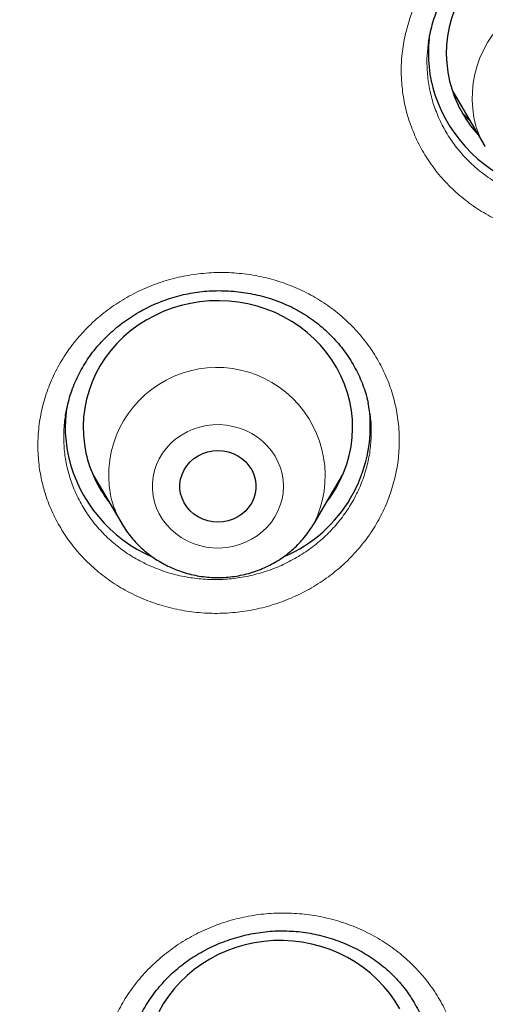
# Model space of a CAD drawing. Header units: millimetres. Extents: x 8 to 971, y 12 to 977.
# Tile 175 of 195: x 374 to 379, y 797 to 808. Entities that reach past the tile are written whole.
import ezdxf

# ---------------------------------------------------------------- set-up
doc = ezdxf.new("R2010")
doc.units = ezdxf.units.MM

msp = doc.modelspace()

# ---------------------------------------------------------------- linework, layer by layer
at = {"color": 7, "linetype": 'Continuous', "lineweight": 30}
for p, q in [((378.405, 808.18), (378.404, 808.171)), ((378.673, 807.62), (379.032, 807.01)), ((379.036, 807.003), (379.032, 807.01)), ((377.746, 804.064), (377.731, 804.159)), ((374.667, 803.357), (374.989, 802.81)), ((377.129, 802.81), (377.451, 803.357)), ((377.382, 803.223), (377.359, 803.2))]:
    msp.add_line(p, q, dxfattribs=at)
at = {"color": 252, "linetype": 'Continuous', "lineweight": 0}
msp.add_line((374.772, 803.178), (374.741, 803.21), dxfattribs=at)
at = {"color": 7, "linetype": 'Continuous', "lineweight": 30, "flags": 128}
for points in [[(379.109, 809.105), (379.032, 809.035), (378.959, 808.961), (378.893, 808.882), (378.833, 808.799), (378.779, 808.712), (378.732, 808.622), (378.692, 808.528), (378.659, 808.433), (378.633, 808.335), (378.615, 808.236), (378.605, 808.136), (378.602, 808.035), (378.607, 807.935), (378.619, 807.835), (378.639, 807.736), (378.666, 807.639), (378.666, 807.639)], [(377.271, 803.052), (377.313, 803.109), (377.369, 803.195), (377.417, 803.285), (377.459, 803.377), (377.494, 803.472), (377.522, 803.57), (377.542, 803.668), (377.554, 803.768), (377.559, 803.869), (377.556, 803.97), (377.546, 804.07), (377.527, 804.169), (377.502, 804.267), (377.469, 804.362), (377.429, 804.456), (377.382, 804.546), (377.328, 804.633), (377.268, 804.716), (377.202, 804.795), (377.129, 804.869), (377.052, 804.939), (376.969, 805.003), (376.882, 805.061), (376.79, 805.113), (376.695, 805.159), (376.596, 805.198), (376.495, 805.231), (376.391, 805.257), (376.286, 805.275), (376.18, 805.287), (376.073, 805.292), (375.966, 805.289), (375.859, 805.279), (375.754, 805.262), (375.65, 805.238), (375.548, 805.207), (375.448, 805.17), (375.352, 805.125), (375.26, 805.075), (375.171, 805.018), (375.087, 804.956), (375.008, 804.888), (374.934, 804.815), (374.866, 804.737), (374.805, 804.655), (374.749, 804.569), (374.7, 804.48), (374.658, 804.387), (374.624, 804.292), (374.596, 804.194), (374.576, 804.096), (374.564, 803.996), (374.559, 803.895), (374.562, 803.795), (374.572, 803.694), (374.59, 803.595), (374.59, 803.595)], [(375.644, 803.144), (375.636, 803.198), (375.636, 803.253), (375.644, 803.306), (375.66, 803.359), (375.683, 803.409), (375.713, 803.455), (375.749, 803.497), (375.791, 803.534), (375.839, 803.566), (375.89, 803.591), (375.945, 803.609), (376.001, 803.62), (376.059, 803.624), (376.117, 803.62), (376.173, 803.609), (376.228, 803.591), (376.279, 803.566), (376.326, 803.534), (376.369, 803.497), (376.405, 803.455), (376.435, 803.409), (376.458, 803.359), (376.474, 803.306), (376.482, 803.253), (376.482, 803.198), (376.474, 803.144), (376.458, 803.092), (376.435, 803.042), (376.405, 802.996), (376.369, 802.954), (376.326, 802.917), (376.279, 802.885), (376.228, 802.86), (376.173, 802.842), (376.117, 802.831), (376.059, 802.827), (376.001, 802.831), (375.945, 802.842), (375.89, 802.86), (375.839, 802.885), (375.791, 802.917), (375.749, 802.954), (375.713, 802.996), (375.683, 803.042), (375.66, 803.092), (375.644, 803.144)], [(378.083, 797.408), (378.031, 797.496), (377.972, 797.58), (377.907, 797.659), (377.835, 797.734), (377.759, 797.805), (377.677, 797.87), (377.59, 797.929), (377.5, 797.982), (377.405, 798.029), (377.307, 798.07), (377.206, 798.104), (377.103, 798.131), (376.998, 798.151), (376.892, 798.164), (376.785, 798.17), (376.678, 798.169), (376.571, 798.16), (376.465, 798.145), (376.361, 798.122), (376.259, 798.092), (376.159, 798.056), (376.062, 798.013), (375.969, 797.964), (375.88, 797.908), (375.795, 797.847), (375.715, 797.78), (375.64, 797.708), (375.571, 797.631), (375.508, 797.55), (375.451, 797.464), (375.401, 797.375)]]:
    msp.add_lwpolyline(points, dxfattribs=at)
at = {"color": 252, "linetype": 'Continuous', "lineweight": 0, "flags": 128}
msp.add_lwpolyline([(376.774, 803.365), (376.755, 803.433), (376.728, 803.5), (376.695, 803.563), (376.655, 803.622), (376.608, 803.678), (376.556, 803.729), (376.498, 803.774), (376.436, 803.813), (376.369, 803.847), (376.3, 803.873), (376.227, 803.893), (376.153, 803.906), (376.078, 803.912), (376.003, 803.91), (375.929, 803.901), (375.855, 803.885), (375.784, 803.862), (375.716, 803.832), (375.652, 803.795), (375.592, 803.753), (375.536, 803.705), (375.487, 803.652), (375.443, 803.594), (375.406, 803.533), (375.376, 803.468), (375.353, 803.401), (375.337, 803.332), (375.329, 803.261), (375.329, 803.191), (375.337, 803.121), (375.352, 803.051), (375.375, 802.984), (375.405, 802.919), (375.442, 802.858), (375.486, 802.8), (375.535, 802.747), (375.59, 802.699), (375.65, 802.656), (375.715, 802.62), (375.783, 802.59), (375.854, 802.567), (375.927, 802.55), (376.002, 802.541), (376.077, 802.539), (376.152, 802.545), (376.226, 802.557), (376.298, 802.577), (376.368, 802.603), (376.434, 802.637), (376.497, 802.676), (376.554, 802.721), (376.607, 802.772), (376.654, 802.827), (376.694, 802.887), (376.728, 802.95), (376.754, 803.016), (376.774, 803.084), (376.785, 803.154), (376.789, 803.225), (376.786, 803.295), (376.774, 803.365)], dxfattribs=at)
at = {"color": 252, "linetype": 'Continuous', "lineweight": 0}
for centre, radius, start, end in [((380.094, 807.546), 1.204, 333.4723, 195.0904), ((379.991, 807.576), 1.114, 197.9252, 210.5404), ((376.048, 803.344), 1.205, 333.5482, 190.0716), ((375.942, 803.373), 1.107, 192.5256, 210.991)]:
    msp.add_arc(centre, radius, start, end, dxfattribs=at)
at = {"color": 7, "linetype": 'Continuous', "lineweight": 30}
for centre, radius, start, end in [((379.908, 808.048), 1.506, 173.9569, 197.9311), ((379.985, 808.068), 1.387, 198.024, 222.1738), ((380.035, 808.11), 1.646, 198.6337, 252.6315), ((375.862, 803.882), 1.503, 172.1295, 192.4854), ((376.173, 803.898), 1.583, 293.2335, 6.2145), ((375.971, 803.926), 1.619, 193.1663, 246.5911), ((375.927, 803.894), 1.37, 192.5901, 217.908)]:
    msp.add_arc(centre, radius, start, end, dxfattribs=at)
at = {"color": 252, "linetype": 'Continuous', "lineweight": 0}
for points, knots in [([(295.766, 798.284), (295.78, 799.061), (295.808, 800.673), (296.037, 803.111), (296.407, 805.591), (296.928, 808.048), (297.593, 810.474), (298.403, 812.86), (299.354, 815.201), (300.442, 817.487), (301.666, 819.713), (303.02, 821.87), (304.501, 823.953), (306.104, 825.955), (307.824, 827.868), (309.655, 829.689), (311.592, 831.41), (313.629, 833.026), (315.759, 834.532), (317.976, 835.924), (320.272, 837.196), (322.64, 838.346), (325.073, 839.369), (327.564, 840.262), (330.103, 841.023), (332.685, 841.649), (335.299, 842.138), (337.939, 842.488), (340.595, 842.698), (343.26, 842.769), (345.924, 842.698), (348.58, 842.488), (351.22, 842.138), (353.835, 841.649), (356.416, 841.023), (358.956, 840.262), (361.446, 839.369), (363.879, 838.346), (366.248, 837.196), (368.544, 835.924), (370.76, 834.532), (372.89, 833.026), (374.927, 831.41), (376.864, 829.689), (378.695, 827.868), (380.415, 825.955), (382.018, 823.953), (383.499, 821.87), (384.853, 819.713), (386.077, 817.487), (387.166, 815.201), (388.116, 812.86), (388.926, 810.474), (389.591, 808.048), (390.112, 805.591), (390.482, 803.111), (390.711, 800.673), (390.739, 799.061), (390.753, 798.284)], [0, 0, 0, 0, 0.016664, 0.034566, 0.052467, 0.070368, 0.08827, 0.106171, 0.124072, 0.141974, 0.159875, 0.177776, 0.195678, 0.213579, 0.23148, 0.249382, 0.267283, 0.285184, 0.303085, 0.320987, 0.338888, 0.356789, 0.374691, 0.392592, 0.410493, 0.428395, 0.446296, 0.464197, 0.482099, 0.5, 0.517901, 0.535803, 0.553704, 0.571605, 0.589506, 0.607408, 0.625309, 0.64321, 0.661112, 0.679013, 0.696914, 0.714816, 0.732717, 0.750618, 0.76852, 0.786421, 0.804322, 0.822223, 0.840125, 0.858026, 0.875927, 0.893829, 0.91173, 0.929631, 0.947533, 0.965434, 0.983335, 1, 1, 1, 1]), ([(297.761, 797.426), (297.779, 798.366), (297.816, 800.237), (298.115, 803.024), (298.594, 805.775), (299.27, 808.49), (300.138, 811.168), (301.195, 813.799), (302.428, 816.362), (303.829, 818.833), (305.395, 821.201), (307.124, 823.467), (309.017, 825.629), (311.065, 827.679), (313.247, 829.604), (315.549, 831.383), (317.959, 833.008), (320.48, 834.479), (323.109, 835.796), (325.836, 836.954), (328.636, 837.947), (331.487, 838.763), (334.376, 839.397), (337.303, 839.85), (340.269, 840.121), (343.26, 840.211), (346.251, 840.121), (349.217, 839.85), (352.145, 839.397), (355.034, 838.763), (357.884, 837.947), (360.683, 836.954), (363.411, 835.796), (366.04, 834.478), (368.561, 833.007), (370.971, 831.382), (373.272, 829.603), (375.454, 827.679), (377.502, 825.628), (379.396, 823.466), (381.125, 821.2), (382.69, 818.832), (384.092, 816.361), (385.324, 813.799), (386.381, 811.168), (387.249, 808.489), (387.925, 805.774), (388.404, 803.023), (388.703, 800.237), (388.74, 798.366), (388.758, 797.426)], [0, 0, 0, 0, 0.020985, 0.041789, 0.062502, 0.083215, 0.104018, 0.125, 0.145987, 0.166791, 0.187505, 0.208217, 0.229019, 0.25, 0.270986, 0.291791, 0.312505, 0.333217, 0.354019, 0.375, 0.395986, 0.416791, 0.437505, 0.458217, 0.479019, 0.5, 0.520986, 0.541791, 0.562505, 0.583217, 0.604019, 0.625, 0.645986, 0.666791, 0.687505, 0.708217, 0.729019, 0.75, 0.770986, 0.791791, 0.812505, 0.833217, 0.854019, 0.875, 0.895985, 0.916789, 0.937502, 0.958215, 0.979017, 1, 1, 1, 1]), ([(378.186, 807.302), (378.186, 807.303), (378.164, 807.371), (378.129, 807.509), (378.101, 807.721), (378.097, 807.935), (378.12, 808.148), (378.168, 808.357), (378.239, 808.561), (378.335, 808.756), (378.453, 808.94), (378.592, 809.111), (378.75, 809.266), (378.926, 809.404), (379.116, 809.524), (379.319, 809.621), (379.532, 809.698), (379.753, 809.751), (379.978, 809.781), (380.205, 809.786), (380.43, 809.768), (380.652, 809.726), (380.866, 809.66), (381.071, 809.572), (381.264, 809.462), (381.442, 809.333), (381.604, 809.185), (381.746, 809.021), (381.868, 808.843), (381.966, 808.656), (382.039, 808.465), (382.091, 808.267), (382.12, 808.06), (382.124, 807.847), (382.104, 807.634), (382.058, 807.424), (381.987, 807.22), (381.893, 807.024), (381.776, 806.839), (381.639, 806.667), (381.482, 806.51), (381.307, 806.371), (381.118, 806.251), (380.916, 806.151), (380.703, 806.074), (380.483, 806.019), (380.258, 805.988), (380.031, 805.981), (379.806, 805.998), (379.584, 806.038), (379.369, 806.103), (379.163, 806.189), (378.969, 806.297), (378.79, 806.426), (378.627, 806.572), (378.483, 806.735), (378.361, 806.913), (378.259, 807.102), (378.21, 807.235), (378.186, 807.302)], [0, 0, 0, 0, 0.000144, 0.017994, 0.035901, 0.053752, 0.0716, 0.089507, 0.107357, 0.125219, 0.143138, 0.161, 0.178881, 0.19682, 0.214702, 0.232602, 0.25056, 0.26846, 0.286369, 0.304336, 0.322245, 0.340151, 0.358113, 0.376018, 0.393908, 0.411855, 0.429744, 0.447613, 0.465539, 0.483408, 0.500126, 0.516843, 0.534699, 0.552612, 0.570468, 0.588323, 0.606236, 0.624091, 0.641959, 0.659884, 0.677751, 0.69564, 0.713585, 0.731473, 0.749377, 0.767339, 0.785243, 0.803153, 0.82112, 0.839029, 0.856931, 0.874889, 0.89279, 0.910673, 0.928614, 0.946497, 0.964313, 0.982185, 1, 1, 1, 1]), ([(378.404, 808.171), (378.398, 808.12), (378.383, 808.007), (378.388, 807.833), (378.41, 807.652), (378.443, 807.536), (378.46, 807.477)], [0, 0, 0, 0, 0.22241, 0.481323, 0.741083, 1, 1, 1, 1]), ([(378.46, 807.477), (378.48, 807.42), (378.522, 807.307), (378.609, 807.146), (378.713, 806.995), (378.835, 806.857), (378.974, 806.732), (379.126, 806.623), (379.291, 806.532), (379.466, 806.459), (379.649, 806.404), (379.838, 806.37), (380.03, 806.357), (380.223, 806.363), (380.414, 806.391), (380.601, 806.438), (380.782, 806.504), (380.954, 806.59), (381.115, 806.693), (381.264, 806.811), (381.397, 806.945), (381.514, 807.092), (381.613, 807.249), (381.693, 807.416), (381.753, 807.59), (381.793, 807.769), (381.809, 807.95), (381.808, 808.109), (381.793, 808.205), (381.787, 808.242)], [0, 0, 0, 0, 0.03742, 0.074958, 0.112378, 0.14994, 0.187624, 0.225186, 0.26279, 0.300514, 0.338117, 0.375737, 0.413478, 0.451099, 0.488706, 0.526433, 0.56404, 0.601605, 0.639291, 0.676856, 0.714371, 0.752005, 0.789517, 0.826996, 0.864596, 0.902073, 0.939548, 0.977141, 1, 1, 1, 1]), ([(378.86, 807.301), (378.853, 807.307), (378.829, 807.328), (378.807, 807.351), (378.792, 807.368)], [0, 0, 0, 0, 0.287402, 1, 1, 1, 1]), ([(378.037, 804.122), (378.05, 804.052), (378.076, 803.913), (378.082, 803.7), (378.066, 803.487), (378.023, 803.277), (377.956, 803.072), (377.866, 802.875), (377.752, 802.689), (377.617, 802.515), (377.463, 802.357), (377.291, 802.216), (377.104, 802.093), (376.903, 801.99), (376.692, 801.91), (376.473, 801.852), (376.248, 801.818), (376.022, 801.808), (375.795, 801.821), (375.573, 801.859), (375.356, 801.92), (375.149, 802.003), (374.953, 802.108), (374.771, 802.234), (374.606, 802.378), (374.459, 802.539), (374.333, 802.714), (374.228, 802.902), (374.148, 803.096), (374.093, 803.293), (374.06, 803.494), (374.051, 803.703), (374.066, 803.916), (374.106, 804.127), (374.172, 804.332), (374.261, 804.53), (374.373, 804.717), (374.507, 804.891), (374.66, 805.05), (374.831, 805.193), (375.018, 805.317), (375.217, 805.42), (375.428, 805.503), (375.647, 805.562), (375.871, 805.597), (376.098, 805.61), (376.324, 805.597), (376.547, 805.561), (376.764, 805.502), (376.972, 805.42), (377.169, 805.316), (377.351, 805.192), (377.518, 805.049), (377.666, 804.889), (377.794, 804.714), (377.899, 804.527), (377.984, 804.329), (378.019, 804.191), (378.037, 804.122)], [0, 0, 0, 0, 0.01783, 0.035718, 0.053549, 0.071406, 0.089318, 0.107175, 0.125041, 0.142965, 0.160831, 0.178711, 0.19665, 0.214531, 0.232426, 0.250378, 0.268273, 0.286175, 0.304134, 0.322036, 0.339935, 0.357891, 0.37579, 0.393677, 0.411621, 0.429508, 0.447379, 0.465308, 0.483179, 0.499906, 0.516633, 0.534495, 0.552413, 0.570275, 0.588135, 0.606054, 0.623915, 0.641786, 0.659713, 0.677584, 0.695469, 0.713412, 0.731298, 0.749196, 0.767151, 0.78505, 0.802952, 0.820911, 0.838813, 0.856709, 0.874662, 0.892558, 0.91044, 0.92838, 0.946262, 0.964156, 0.982106, 1, 1, 1, 1]), ([(374.362, 804.006), (374.36, 803.996), (374.346, 803.926), (374.34, 803.794), (374.347, 803.617), (374.376, 803.446), (374.422, 803.278), (374.49, 803.113), (374.579, 802.953), (374.687, 802.804), (374.812, 802.667), (374.953, 802.545), (375.107, 802.439), (375.274, 802.35), (375.451, 802.279), (375.635, 802.227), (375.824, 802.196), (376.017, 802.185), (376.21, 802.194), (376.4, 802.224), (376.587, 802.274), (376.767, 802.343), (376.937, 802.431), (377.097, 802.535), (377.243, 802.656), (377.374, 802.791), (377.489, 802.939), (377.585, 803.098), (377.662, 803.266), (377.719, 803.44), (377.756, 803.619), (377.769, 803.8), (377.766, 803.949), (377.751, 804.036), (377.746, 804.064)], [0, 0, 0, 0, 0.005429, 0.038262, 0.070991, 0.101638, 0.132288, 0.165036, 0.197887, 0.230634, 0.26341, 0.296291, 0.329067, 0.361865, 0.394769, 0.427567, 0.460371, 0.493279, 0.526083, 0.55887, 0.591762, 0.624549, 0.657305, 0.690165, 0.722922, 0.755643, 0.788469, 0.821191, 0.85389, 0.886693, 0.919392, 0.952037, 0.98479, 1, 1, 1, 1]), ([(377.378, 803.217), (377.378, 803.216), (377.371, 803.208), (377.362, 803.201), (377.355, 803.195)], [0, 0, 0, 0, 0.118693, 1, 1, 1, 1]), ([(378.771, 796.571), (378.767, 796.501), (378.758, 796.359), (378.714, 796.15), (378.647, 795.946), (378.555, 795.751), (378.441, 795.565), (378.306, 795.392), (378.151, 795.235), (377.979, 795.095), (377.791, 794.973), (377.59, 794.872), (377.379, 794.792), (377.16, 794.735), (376.935, 794.701), (376.709, 794.691), (376.482, 794.705), (376.26, 794.743), (376.044, 794.804), (375.836, 794.888), (375.641, 794.993), (375.46, 795.119), (375.294, 795.262), (375.148, 795.423), (375.022, 795.598), (374.918, 795.786), (374.837, 795.984), (374.781, 796.189), (374.75, 796.395), (374.744, 796.599), (374.76, 796.802), (374.8, 797.007), (374.866, 797.212), (374.956, 797.408), (375.069, 797.594), (375.203, 797.768), (375.356, 797.926), (375.528, 798.068), (375.715, 798.191), (375.915, 798.294), (376.125, 798.375), (376.344, 798.433), (376.568, 798.469), (376.795, 798.48), (377.021, 798.467), (377.244, 798.431), (377.461, 798.371), (377.669, 798.289), (377.865, 798.185), (378.047, 798.061), (378.213, 797.918), (378.361, 797.759), (378.488, 797.584), (378.594, 797.397), (378.676, 797.2), (378.734, 796.995), (378.768, 796.784), (378.77, 796.642), (378.771, 796.571)], [0, 0, 0, 0, 0.01783, 0.035718, 0.053549, 0.071405, 0.089319, 0.107176, 0.125041, 0.142965, 0.160831, 0.178712, 0.19665, 0.214531, 0.232426, 0.250378, 0.268273, 0.286175, 0.304134, 0.322036, 0.339936, 0.357891, 0.37579, 0.393677, 0.411621, 0.429508, 0.447379, 0.465308, 0.48318, 0.499907, 0.516633, 0.534494, 0.552414, 0.570275, 0.588137, 0.606054, 0.623915, 0.641786, 0.659713, 0.677584, 0.69547, 0.713412, 0.731298, 0.749196, 0.767152, 0.78505, 0.802952, 0.820911, 0.838813, 0.856709, 0.874662, 0.892558, 0.910441, 0.92838, 0.946262, 0.964156, 0.982107, 1, 1, 1, 1])]:
    msp.add_open_spline(points, degree=3, knots=knots, dxfattribs=at)
at = {"color": 7, "linetype": 'Continuous', "lineweight": 30}
for points, knots in [([(340.08, 755.314), (338.877, 755.42), (336.473, 755.633), (332.915, 756.297), (329.422, 757.208), (326.048, 758.376), (322.809, 759.778), (319.723, 761.402), (316.782, 763.249), (314.004, 765.307), (311.407, 767.563), (309.006, 770.004), (306.816, 772.614), (304.851, 775.377), (303.123, 778.277), (301.642, 781.296), (300.418, 784.414), (299.458, 787.613), (298.768, 790.873), (298.352, 794.173), (298.213, 797.494), (298.352, 800.816), (298.768, 804.116), (299.458, 807.376), (300.418, 810.575), (301.642, 813.693), (303.123, 816.712), (304.851, 819.612), (306.816, 822.375), (309.006, 824.985), (311.407, 827.426), (314.004, 829.682), (316.782, 831.74), (319.723, 833.586), (322.809, 835.21), (326.021, 836.602), (329.339, 837.752), (332.744, 838.655), (336.213, 839.303), (339.725, 839.694), (343.26, 839.824), (346.794, 839.694), (350.306, 839.303), (353.775, 838.655), (357.18, 837.752), (360.498, 836.602), (363.71, 835.21), (366.796, 833.586), (369.737, 831.74), (372.515, 829.682), (375.112, 827.426), (377.513, 824.985), (379.703, 822.375), (381.668, 819.612), (383.396, 816.712), (384.877, 813.693), (386.101, 810.575), (387.061, 807.376), (387.751, 804.116), (388.167, 800.816), (388.306, 797.494), (388.167, 794.173), (387.751, 790.873), (387.061, 787.613), (386.101, 784.414), (384.877, 781.296), (383.396, 778.277), (381.668, 775.377), (379.703, 772.614), (377.513, 770.004), (375.112, 767.563), (372.515, 765.307), (369.737, 763.249), (366.796, 761.402), (363.71, 759.778), (360.471, 758.376), (357.097, 757.208), (353.604, 756.297), (350.047, 755.633), (347.642, 755.42), (346.439, 755.314)], [0, 0, 0, 0, 0.013106, 0.026212, 0.039318, 0.052424, 0.065212, 0.078, 0.090788, 0.103576, 0.116364, 0.129151, 0.141939, 0.154727, 0.167515, 0.180303, 0.193091, 0.205879, 0.218667, 0.231454, 0.244242, 0.25703, 0.269818, 0.282606, 0.295394, 0.308182, 0.32097, 0.333758, 0.346545, 0.359333, 0.372121, 0.384909, 0.397697, 0.410485, 0.423273, 0.436061, 0.448848, 0.461636, 0.474424, 0.487212, 0.5, 0.512788, 0.525576, 0.538364, 0.551152, 0.563939, 0.576727, 0.589515, 0.602303, 0.615091, 0.627879, 0.640667, 0.653455, 0.666242, 0.67903, 0.691818, 0.704606, 0.717394, 0.730182, 0.74297, 0.755758, 0.768546, 0.781333, 0.794121, 0.806909, 0.819697, 0.832485, 0.845273, 0.858061, 0.870849, 0.883636, 0.896424, 0.909212, 0.922, 0.934788, 0.947576, 0.960682, 0.973788, 0.986894, 1, 1, 1, 1]), ([(378.405, 808.172), (378.409, 808.194), (378.417, 808.25), (378.438, 808.339), (378.467, 808.437), (378.503, 808.534), (378.545, 808.627), (378.592, 808.717), (378.646, 808.803), (378.705, 808.886), (378.771, 808.967), (378.842, 809.044), (378.918, 809.117), (379, 809.187), (379.086, 809.252), (379.176, 809.311), (379.269, 809.366), (379.366, 809.414), (379.464, 809.456), (379.564, 809.492), (379.665, 809.522), (379.768, 809.546), (379.873, 809.563), (379.98, 809.575), (380.088, 809.58), (380.196, 809.58), (380.305, 809.572), (380.412, 809.559), (380.519, 809.539), (380.623, 809.513), (380.724, 809.482), (380.823, 809.444), (380.918, 809.401), (381.009, 809.352), (381.097, 809.298), (381.182, 809.239), (381.262, 809.174), (381.339, 809.104), (381.411, 809.03), (381.478, 808.951), (381.539, 808.868), (381.595, 808.782), (381.644, 808.693), (381.687, 808.602), (381.724, 808.508), (381.754, 808.413), (381.775, 808.328), (381.783, 808.274), (381.787, 808.253)], [0, 0, 0, 0, 0.014934, 0.037434, 0.059854, 0.082146, 0.104278, 0.126209, 0.14796, 0.169584, 0.191457, 0.213547, 0.235809, 0.258189, 0.280624, 0.303037, 0.325351, 0.347503, 0.369441, 0.391121, 0.412584, 0.434039, 0.455757, 0.47766, 0.499715, 0.521883, 0.544121, 0.566381, 0.588605, 0.610751, 0.632786, 0.654686, 0.676441, 0.698102, 0.719847, 0.74175, 0.763795, 0.785963, 0.808226, 0.830553, 0.85291, 0.875255, 0.897554, 0.919786, 0.941928, 0.963963, 0.985934, 1, 1, 1, 1]), ([(378.858, 807.304), (378.84, 807.32), (378.817, 807.341), (378.797, 807.362), (378.793, 807.367)], [0, 0, 0, 0, 0.800003, 1, 1, 1, 1]), ([(374.362, 804.006), (374.362, 804.009), (374.367, 804.046), (374.382, 804.117), (374.407, 804.216), (374.44, 804.313), (374.48, 804.409), (374.525, 804.501), (374.576, 804.59), (374.633, 804.676), (374.695, 804.758), (374.763, 804.835), (374.836, 804.909), (374.914, 804.98), (374.997, 805.046), (375.085, 805.107), (375.177, 805.164), (375.272, 805.215), (375.37, 805.26), (375.47, 805.3), (375.572, 805.333), (375.675, 805.36), (375.779, 805.38), (375.884, 805.395), (375.99, 805.403), (376.097, 805.404), (376.205, 805.4), (376.313, 805.389), (376.421, 805.372), (376.527, 805.349), (376.631, 805.32), (376.732, 805.285), (376.83, 805.245), (376.923, 805.199), (377.013, 805.148), (377.098, 805.092), (377.18, 805.03), (377.258, 804.963), (377.332, 804.891), (377.401, 804.815), (377.466, 804.734), (377.525, 804.649), (377.578, 804.561), (377.624, 804.47), (377.665, 804.377), (377.699, 804.282), (377.719, 804.209), (377.729, 804.167), (377.731, 804.158)], [0, 0, 0, 0, 0.002362, 0.025293, 0.048229, 0.071123, 0.093946, 0.116664, 0.139262, 0.161708, 0.183931, 0.206093, 0.228419, 0.250888, 0.273475, 0.296145, 0.318856, 0.341557, 0.364189, 0.386709, 0.409077, 0.431261, 0.45323, 0.475094, 0.497144, 0.519454, 0.541978, 0.56466, 0.587438, 0.610243, 0.632986, 0.6556, 0.678028, 0.700228, 0.722176, 0.744093, 0.766275, 0.78867, 0.811252, 0.833983, 0.856818, 0.879717, 0.902628, 0.9255, 0.948291, 0.970978, 0.993543, 1, 1, 1, 1]), ([(374.771, 803.179), (374.767, 803.184), (374.757, 803.193), (374.747, 803.203), (374.742, 803.209)], [0, 0, 0, 0, 0.456478, 1, 1, 1, 1]), ([(374.991, 802.809), (375, 802.794), (375.023, 802.753), (375.068, 802.691), (375.125, 802.621), (375.188, 802.557), (375.255, 802.496), (375.327, 802.441), (375.403, 802.391), (375.482, 802.347), (375.565, 802.308), (375.651, 802.276), (375.739, 802.25), (375.829, 802.23), (375.92, 802.216), (376.012, 802.21), (376.105, 802.21), (376.197, 802.216), (376.288, 802.23), (376.379, 802.25), (376.467, 802.276), (376.553, 802.309), (376.637, 802.348), (376.717, 802.392), (376.793, 802.443), (376.865, 802.499), (376.933, 802.56), (376.996, 802.625), (377.053, 802.695), (377.096, 802.756), (377.119, 802.795), (377.126, 802.807)], [0, 0, 0, 0, 0.020455, 0.055651, 0.0909, 0.126203, 0.161569, 0.196997, 0.232483, 0.268029, 0.303629, 0.339282, 0.374983, 0.410727, 0.446508, 0.48232, 0.518157, 0.554011, 0.589875, 0.62574, 0.661599, 0.697446, 0.733272, 0.769066, 0.804825, 0.840543, 0.87621, 0.911819, 0.947369, 0.982858, 1, 1, 1, 1]), ([(364.833, 758.173), (364.904, 758.206), (365.164, 758.331), (365.602, 758.549), (366.135, 758.82), (366.637, 759.085), (367.111, 759.341), (367.558, 759.589), (367.983, 759.831), (368.386, 760.065), (368.765, 760.29), (369.12, 760.505), (369.45, 760.709), (369.755, 760.901), (370.036, 761.08), (370.293, 761.246), (370.525, 761.399), (370.735, 761.538), (370.921, 761.664), (371.085, 761.775), (371.227, 761.872), (371.346, 761.954), (371.444, 762.022), (371.516, 762.072), (371.567, 762.107), (371.6, 762.13), (371.624, 762.147), (371.644, 762.161), (371.672, 762.181), (371.715, 762.211), (371.78, 762.257), (371.865, 762.317), (371.969, 762.391), (372.093, 762.48), (372.236, 762.583), (372.397, 762.701), (372.571, 762.829), (372.751, 762.963), (373.037, 763.177), (373.424, 763.472), (374.036, 763.952), (374.76, 764.542), (375.451, 765.132), (375.993, 765.612), (376.393, 765.975), (376.788, 766.341), (377.133, 766.67), (377.436, 766.963), (377.702, 767.225), (377.979, 767.502), (378.266, 767.795), (378.571, 768.111), (378.892, 768.451), (379.229, 768.816), (379.577, 769.2), (379.933, 769.604), (380.299, 770.029), (380.666, 770.465), (381.032, 770.912), (381.397, 771.37), (381.768, 771.847), (382.143, 772.344), (382.452, 772.766), (382.696, 773.106), (382.873, 773.357), (383.044, 773.602), (383.205, 773.836), (383.353, 774.054), (383.495, 774.267), (383.63, 774.47), (383.756, 774.664), (383.866, 774.834), (383.955, 774.973), (384.025, 775.083), (384.079, 775.168), (384.123, 775.237), (384.158, 775.293), (384.187, 775.339), (384.215, 775.384), (384.247, 775.435), (384.285, 775.497), (384.334, 775.577), (384.395, 775.676), (384.469, 775.796), (384.551, 775.933), (384.64, 776.08), (384.731, 776.233), (384.866, 776.462), (385.046, 776.771), (385.285, 777.193), (385.543, 777.66), (385.818, 778.175), (386.103, 778.726), (386.396, 779.312), (386.692, 779.93), (386.984, 780.563), (387.269, 781.21), (387.541, 781.857), (387.8, 782.502), (388.047, 783.146), (388.243, 783.685), (388.394, 784.114), (388.502, 784.43), (388.605, 784.738), (388.7, 785.029), (388.785, 785.295), (388.859, 785.534), (388.924, 785.745), (388.979, 785.93), (389.026, 786.088), (389.06, 786.204), (389.083, 786.286), (389.098, 786.338), (389.111, 786.382), (389.121, 786.418), (389.131, 786.453), (389.143, 786.494), (389.159, 786.552), (389.181, 786.629), (389.208, 786.728), (389.242, 786.849), (389.28, 786.991), (389.324, 787.155), (389.373, 787.341), (389.425, 787.543), (389.479, 787.756), (389.533, 787.972), (389.586, 788.19), (389.637, 788.405), (389.685, 788.615), (389.749, 788.897), (389.825, 789.246), (389.911, 789.658), (389.988, 790.051), (390.059, 790.426), (390.123, 790.783), (390.18, 791.12), (390.232, 791.44), (390.279, 791.74), (390.321, 792.022), (390.369, 792.367), (390.423, 792.775), (390.479, 793.236), (390.527, 793.669), (390.567, 794.072), (390.594, 794.373), (390.611, 794.574), (390.62, 794.677), (390.627, 794.761), (390.631, 794.82), (390.635, 794.864), (390.638, 794.905), (390.642, 794.961), (390.647, 795.035), (390.655, 795.135), (390.663, 795.26), (390.673, 795.404), (390.682, 795.555), (390.691, 795.711), (390.7, 795.871), (390.71, 796.068), (390.721, 796.304), (390.731, 796.583), (390.74, 796.851), (390.747, 797.101), (390.751, 797.321), (390.754, 797.521), (390.756, 797.702), (390.757, 797.863), (390.758, 797.985), (390.758, 798.077), (390.758, 798.146), (390.758, 798.216), (390.758, 798.261), (390.758, 798.284)], [0, 0, 0, 0, 0.004554, 0.016714, 0.028355, 0.039282, 0.049707, 0.059631, 0.069053, 0.078151, 0.086726, 0.094778, 0.102308, 0.109316, 0.1158, 0.121763, 0.127173, 0.132066, 0.136443, 0.140303, 0.143646, 0.146473, 0.148782, 0.150575, 0.151637, 0.152373, 0.152928, 0.153374, 0.153813, 0.154908, 0.15646, 0.158471, 0.160972, 0.163941, 0.16738, 0.171287, 0.175621, 0.180029, 0.184433, 0.196521, 0.208575, 0.230017, 0.251351, 0.261978, 0.272578, 0.283152, 0.293728, 0.300686, 0.30802, 0.315728, 0.323812, 0.332271, 0.341653, 0.351458, 0.361684, 0.372333, 0.383405, 0.394899, 0.406123, 0.417723, 0.429698, 0.44205, 0.454776, 0.460844, 0.466994, 0.473047, 0.478697, 0.483937, 0.488767, 0.493935, 0.498534, 0.502565, 0.506027, 0.508387, 0.510383, 0.512015, 0.513283, 0.514317, 0.515307, 0.516458, 0.517906, 0.519649, 0.522056, 0.524866, 0.528078, 0.531571, 0.535126, 0.538739, 0.547483, 0.556547, 0.567755, 0.579416, 0.591531, 0.604986, 0.618711, 0.632661, 0.646836, 0.661237, 0.674881, 0.688721, 0.702758, 0.709443, 0.716172, 0.722861, 0.729044, 0.734653, 0.739686, 0.744145, 0.748029, 0.751338, 0.754072, 0.755355, 0.756456, 0.757376, 0.758115, 0.758711, 0.759541, 0.760705, 0.762325, 0.764394, 0.766913, 0.769882, 0.7733, 0.777168, 0.781486, 0.78584, 0.790431, 0.79495, 0.799383, 0.803732, 0.807997, 0.81685, 0.825313, 0.833388, 0.841075, 0.848372, 0.85528, 0.861799, 0.86793, 0.873671, 0.879033, 0.889039, 0.898525, 0.907179, 0.915349, 0.923035, 0.925455, 0.927568, 0.929269, 0.93056, 0.931164, 0.931928, 0.933057, 0.934553, 0.936415, 0.939139, 0.942104, 0.945157, 0.948297, 0.951526, 0.954841, 0.960229, 0.965834, 0.971654, 0.976476, 0.980904, 0.984939, 0.988581, 0.991829, 0.994685, 0.995999, 0.997298, 0.998621, 1, 1, 1, 1]), ([(375.053, 796.881), (375.056, 796.904), (375.065, 796.959), (375.086, 797.047), (375.116, 797.144), (375.152, 797.24), (375.195, 797.334), (375.244, 797.425), (375.299, 797.513), (375.36, 797.598), (375.426, 797.678), (375.497, 797.755), (375.573, 797.827), (375.652, 797.893), (375.736, 797.955), (375.825, 798.012), (375.917, 798.065), (376.014, 798.112), (376.113, 798.154), (376.216, 798.19), (376.32, 798.22), (376.426, 798.244), (376.533, 798.262), (376.64, 798.274), (376.746, 798.279), (376.852, 798.277), (376.957, 798.27), (377.062, 798.256), (377.166, 798.236), (377.27, 798.209), (377.372, 798.177), (377.473, 798.138), (377.57, 798.094), (377.665, 798.044), (377.755, 797.989), (377.84, 797.93), (377.92, 797.866), (377.995, 797.798), (378.064, 797.726), (378.129, 797.649), (378.189, 797.568), (378.244, 797.482), (378.293, 797.393), (378.337, 797.301), (378.374, 797.206), (378.404, 797.109), (378.427, 797.021), (378.436, 796.964), (378.439, 796.941)], [0, 0, 0, 0, 0.015069, 0.037216, 0.05946, 0.081769, 0.104119, 0.126463, 0.148766, 0.170992, 0.193117, 0.215124, 0.236989, 0.258646, 0.280219, 0.30196, 0.323849, 0.345862, 0.367965, 0.390117, 0.412268, 0.434363, 0.456354, 0.478204, 0.499881, 0.52135, 0.542702, 0.564248, 0.586057, 0.608083, 0.630274, 0.652567, 0.674897, 0.697181, 0.719348, 0.741347, 0.76313, 0.784674, 0.806189, 0.827956, 0.849938, 0.872106, 0.894425, 0.91685, 0.939337, 0.961836, 0.98429, 1, 1, 1, 1])]:
    msp.add_open_spline(points, degree=3, knots=knots, dxfattribs=at)

doc.saveas('drawing.dxf')
